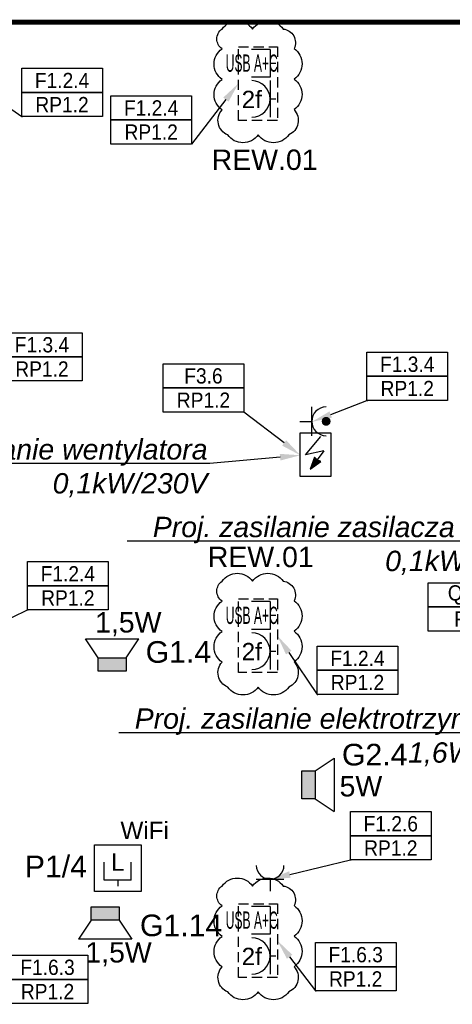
# Model space of a CAD drawing. Header units: millimetres. Extents: x 38232 to 48274, y 14703 to 20376.
# Tile 12 of 23: x 40926 to 41351, y 15299 to 16266. Entities that reach past the tile are written whole.
import ezdxf
from ezdxf import colors
from ezdxf.entities.mleader import LeaderData, LeaderLine
from ezdxf.enums import TextEntityAlignment as Align
from ezdxf.math import Vec2, Vec3

# ---------------------------------------------------------------- set-up
doc = ezdxf.new("R2010")
doc.units = ezdxf.units.MM
doc.linetypes.add('DASHED', pattern=[0.75, 0.5, -0.25])
for name, color, linetype in [('_IE_Adresy_Obwodów', 246, 'Continuous'), ('_IE_Gniazda_230V_IP20', 5, 'Continuous'), ('_IE_Gniazda_230V_IP44', 5, 'Continuous'), ('_IE_Gniazdo_LAN_TV', 5, 'Continuous'), ('_IE_Opisy obwodów', 244, 'Continuous'), ('_IE_Punkt_GPD_PPD', 5, 'Continuous'), ('_IE_Punkty_Zasilania', 5, 'Continuous'), ('_IE_Radiowezel', 200, 'Continuous'), ('_IE_Radiowęzeł okablowanie', 190, 'Continuous'), ('_IE_REW01', 30, 'Continuous'), ('_IE_Strefy oddziaływania rozdzielnic elektrycznych', 240, 'Continuous'), ('_IE_Zestaw_PEL', 5, 'Continuous')]:
    doc.layers.add(name, color=color, linetype=linetype)
doc.styles.add('ARIAL', font='arial.ttf')
doc.styles.get("Standard").update_dxf_attribs({"font": 'ARIAL.TTF'})

# ---------------------------------------------------------------- blocks, each defined once
blk = doc.blocks.new('*U5174')
at = {"layer": '_IE_Gniazda_230V_IP20', "color": 5}
for p, q in [((-13.57, -13.57), (13.57, -13.57)), ((0, -13.57), (0, -25.33))]:
    blk.add_line(p, q, dxfattribs=at)
blk.add_arc((0, 0), 13.57, 180, 0, dxfattribs=at)
at = {"layer": '_IE_Gniazda_230V_IP20', "color": 240, "style": 'ARIAL', "flags": 12}
blk.add_attdef('WYS', text='', height=17, rotation=270, dxfattribs=at).set_placement((0, 59.07), align=Align.MIDDLE)
blk.add_attdef('IL', text='', height=17, dxfattribs=at).set_placement((0, 0), align=Align.MIDDLE)
blk = doc.blocks.new('*U7910')
at = {"layer": '_IE_Gniazdo_LAN_TV', "color": 5}
for p, q in [((-13.4, 7.16), (-13.4, 24.99)), ((13.1, 7.16), (13.1, 24.99)), ((13.1, 7.16), (-13.4, 7.16)), ((0, 7.16), (0, 1.52))]:
    blk.add_line(p, q, dxfattribs=at)
at = {"layer": '_IE_Gniazdo_LAN_TV', "color": 170, "ltscale": 20}
blk.add_lwpolyline([(22.82, -3.83), (-22.82, -3.83), (-22.82, 42.13), (22.82, 42.13)], close=True, dxfattribs=at)
at = {"color": 240, "style": 'ARIAL', "flags": 12}
blk.add_attdef('WIFI', text='', height=17, dxfattribs=at).set_placement((26.3, 56.59), align=Align.MIDDLE)
at = {"layer": '_IE_Gniazdo_LAN_TV', "color": 240, "style": 'ARIAL', "flags": 12}
blk.add_attdef('LAN', text='', height=17, dxfattribs=at).set_placement((0, 24.99), align=Align.MIDDLE)
blk = doc.blocks.new('G$C06D19BF9')
at = {"layer": '_IE_Radiowezel'}
h = blk.add_hatch(color=256, dxfattribs=at)
h.dxf.hatch_style = 1
h.paths.add_polyline_path([(13.09, 13.85), (-0.02, 13.83), (0.02, -13.83), (13.13, -13.82)])
at = {"layer": '_IE_Radiowezel', "ltscale": 0.02}
for p, q in [((13.09, 13.85), (31.75, 26.18)), ((31.75, 26.18), (31.81, -26.1)), ((13.13, -13.82), (31.81, -26.1))]:
    blk.add_line(p, q, dxfattribs=at)
blk.add_lwpolyline([(13.09, 13.85), (13.13, -13.82), (0.02, -13.83), (-0.02, 13.83)], close=True, dxfattribs=at)
blk.add_lwpolyline([(13.09, 13.85), (13.13, -13.82)], dxfattribs=at)
blk = doc.blocks.new('*U7967')
at = {"layer": '_IE_Gniazda_230V_IP44'}
h = blk.add_hatch(color=256, dxfattribs=at)
edge = h.paths.add_edge_path()
edge.add_arc((-18.26, 18.2), 4.34, 0.18053, 360.18053)
for p, q in [((-32.33, 4.04), (-32.42, 32.27)), ((-32.37, 17.61), (-44.13, 17.58))]:
    blk.add_line(p, q, dxfattribs=at)
blk.add_circle((-18.26, 18.2), 3.62, dxfattribs=at)
blk.add_arc((-18.26, 18.2), 14.11, 90.18053, 270.18053, dxfattribs=at)
blk = doc.blocks.new('_punkt_zasilania')
at = {"layer": '_IE_Punkty_Zasilania'}
blk.add_hatch(color=94, dxfattribs=at).paths.add_polyline_path([(9.55, 7.16), (20.02, 14.82), (16.48, 16.55), (13.76, 19.1)])
at = {"layer": '_IE_Punkty_Zasilania', "color": 5}
for p, q in [((0, 42.94), (30.1, 42.94)), ((0, 0), (0, 42.94)), ((30.1, 42.94), (30.1, 0)), ((30.1, 0), (0, 0))]:
    blk.add_line(p, q, dxfattribs=at)
at = {"layer": '_IE_Punkty_Zasilania', "color": 94}
for p, q in [((5.24, 21.47), (20.04, 39.55)), ((22.96, 25.32), (5.24, 21.47)), ((22.96, 25.32), (9.55, 7.16)), ((13.76, 19.1), (9.55, 7.16)), ((9.55, 7.16), (20.02, 14.82)), ((16.48, 16.55), (13.76, 19.1)), ((20.02, 14.82), (16.48, 16.55))]:
    blk.add_line(p, q, dxfattribs=at)
blk = doc.blocks.new('*U42562')
at = {"layer": '_IE_Zestaw_PEL', "color": 230, "linetype": 'DASHED', "ltscale": 20}
for p, q in [((-2.06, 72.48), (36.24, 72.48)), ((-2.06, 0), (-2.06, 72.48)), ((36.24, 72.48), (36.24, 0)), ((36.24, 0), (-2.06, 0))]:
    blk.add_line(p, q, dxfattribs=at)
at = {"layer": '_IE_Zestaw_PEL'}
for p, q in [((29.09, 69.81), (10.71, 69.81)), ((29.09, 69.81), (29.09, 42.51)), ((29.09, 56.31), (34.72, 56.31)), ((29.09, 42.51), (10.71, 42.51)), ((29.09, 39.09), (29.09, 3.09)), ((29.09, 21.09), (34.72, 21.09))]:
    blk.add_line(p, q, dxfattribs=at)
blk.add_arc((11.09, 21.09), 18, 270, 90, dxfattribs=at)
at = {"layer": '_IE_Zestaw_PEL', "color": 240, "style": 'ARIAL', "flags": 12}
for tag, p in [('L5', (11.09, 56.31)), ('G5', (11.09, 21.09))]:
    blk.add_attdef(tag, text='', height=17, dxfattribs=at).set_placement(p, align=Align.MIDDLE)
blk = doc.blocks.new('*U42784')
at = {"layer": '_IE_Adresy_Obwodów', "color": 7}
for points in [[(-792.5, 474.4), (0, 474.4), (0, 237.2), (-792.5, 237.2)], [(-792.5, 237.2), (0, 237.2), (0, 0), (-792.5, 0)]]:
    blk.add_lwpolyline(points, close=True, dxfattribs=at)
at = {"layer": '_IE_Adresy_Obwodów', "width": 0.9, "flags": 12}
for tag, p in [('ADRES', (-396.2, 355.8)), ('ROZDZ', (-396.2, 118.6))]:
    blk.add_attdef(tag, text='', height=150, dxfattribs=at).set_placement(p, align=Align.MIDDLE)
ml = blk.add_multileader_mtext('Standard')
ml.set_content(' ')
ml.set_leader_properties()
ml.build(insert=Vec2(0, 0))
ml.multileader.update_dxf_attribs({"arrow_head_size": 200})
ctx = ml.context
ctx.base_point, ctx.arrow_head_size, ctx.plane_origin = Vec3(-13.6, 0), 200, Vec3(553.5, 71.8)
ctx.text_align_type = 2
notes = []
notes.append((ctx, [(0, (1, 1, 0), (0, 0), (-1, 0), 8, [(0, [(555.5, -424.3), (0, 0)], 0, [])])]))
ctx.mtext.insert, ctx.mtext.alignment, ctx.mtext.flow_direction = Vec3(-10, 2), 3, 5
for ctx, leaders in notes:
    for number, flags, end, landing, length, lines in leaders:
        leader = LeaderData()
        leader.index, (leader.has_last_leader_line, leader.has_dogleg_vector, leader.attachment_direction) = number, flags
        leader.last_leader_point, leader.dogleg_vector, leader.dogleg_length = Vec3(end), Vec3(landing), length
        for number, points, colour, breaks in lines:
            line = LeaderLine()
            line.index, line.vertices, line.color, line.breaks = number, Vec3.list(points), colors.encode_raw_color(colour), breaks
            leader.lines.append(line)
        ctx.leaders.append(leader)
blk = doc.blocks.new('*U36161')
at = {"layer": '_IE_Adresy_Obwodów', "color": 7}
for points in [[(-792.5, 474.4), (0, 474.4), (0, 237.2), (-792.5, 237.2)], [(-792.5, 237.2), (0, 237.2), (0, 0), (-792.5, 0)]]:
    blk.add_lwpolyline(points, close=True, dxfattribs=at)
at = {"layer": '_IE_Adresy_Obwodów', "width": 0.9, "flags": 12}
for tag, p in [('ADRES', (-396.2, 355.8)), ('ROZDZ', (-396.2, 118.6))]:
    blk.add_attdef(tag, text='', height=150, dxfattribs=at).set_placement(p, align=Align.MIDDLE)
ml = blk.add_multileader_mtext('Standard')
ml.set_content(' ')
ml.set_leader_properties()
ml.build(insert=Vec2(0, 0))
ml.multileader.update_dxf_attribs({"arrow_head_size": 200})
ctx = ml.context
ctx.base_point, ctx.arrow_head_size, ctx.plane_origin = Vec3(-13.6, 0), 200, Vec3(553.5, 71.8)
ctx.text_align_type = 2
notes = []
notes.append((ctx, [(0, (1, 1, 0), (0, 0), (-1, 0), 8, [(0, [(760, -265.9), (0, 0)], 0, [])])]))
ctx.mtext.insert, ctx.mtext.alignment, ctx.mtext.flow_direction = Vec3(-10, 2), 3, 5
for ctx, leaders in notes:
    for number, flags, end, landing, length, lines in leaders:
        leader = LeaderData()
        leader.index, (leader.has_last_leader_line, leader.has_dogleg_vector, leader.attachment_direction) = number, flags
        leader.last_leader_point, leader.dogleg_vector, leader.dogleg_length = Vec3(end), Vec3(landing), length
        for number, points, colour, breaks in lines:
            line = LeaderLine()
            line.index, line.vertices, line.color, line.breaks = number, Vec3.list(points), colors.encode_raw_color(colour), breaks
            leader.lines.append(line)
        ctx.leaders.append(leader)
blk = doc.blocks.new('*U36943')
at = {"layer": '_IE_Adresy_Obwodów', "color": 7}
for points in [[(-792.5, 474.4), (0, 474.4), (0, 237.2), (-792.5, 237.2)], [(-792.5, 237.2), (0, 237.2), (0, 0), (-792.5, 0)]]:
    blk.add_lwpolyline(points, close=True, dxfattribs=at)
at = {"layer": '_IE_Adresy_Obwodów', "width": 0.9, "flags": 12}
for tag, p in [('ADRES', (-396.2, 355.8)), ('ROZDZ', (-396.2, 118.6))]:
    blk.add_attdef(tag, text='', height=150, dxfattribs=at).set_placement(p, align=Align.MIDDLE)
ml = blk.add_multileader_mtext('Standard')
ml.set_content(' ')
ml.set_leader_properties()
ml.build(insert=Vec2(0, 0))
ml.multileader.update_dxf_attribs({"arrow_head_size": 200})
ctx = ml.context
ctx.base_point, ctx.arrow_head_size, ctx.plane_origin = Vec3(-784.5, 0), 200, Vec3(-1345.9, 71.8)
notes = []
notes.append((ctx, [(0, (1, 1, 0), (-792.5, 0), (1, 0), 8, [(0, [(-1581.5, -189.9), (-792.5, 0)], 0, [])])]))
ctx.mtext.insert, ctx.mtext.flow_direction = Vec3(-782.5, 2), 5
for ctx, leaders in notes:
    for number, flags, end, landing, length, lines in leaders:
        leader = LeaderData()
        leader.index, (leader.has_last_leader_line, leader.has_dogleg_vector, leader.attachment_direction) = number, flags
        leader.last_leader_point, leader.dogleg_vector, leader.dogleg_length = Vec3(end), Vec3(landing), length
        for number, points, colour, breaks in lines:
            line = LeaderLine()
            line.index, line.vertices, line.color, line.breaks = number, Vec3.list(points), colors.encode_raw_color(colour), breaks
            leader.lines.append(line)
        ctx.leaders.append(leader)
blk = doc.blocks.new('*U42615')
at = {"layer": '_IE_Adresy_Obwodów', "color": 7}
for points in [[(-792.5, 474.4), (0, 474.4), (0, 237.2), (-792.5, 237.2)], [(-792.5, 237.2), (0, 237.2), (0, 0), (-792.5, 0)]]:
    blk.add_lwpolyline(points, close=True, dxfattribs=at)
at = {"layer": '_IE_Adresy_Obwodów', "width": 0.9, "flags": 12}
for tag, p in [('ADRES', (-396.2, 355.8)), ('ROZDZ', (-396.2, 118.6))]:
    blk.add_attdef(tag, text='', height=150, dxfattribs=at).set_placement(p, align=Align.MIDDLE)
ml = blk.add_multileader_mtext('Standard')
ml.set_content(' ')
ml.set_leader_properties()
ml.build(insert=Vec2(0, 0))
ml.multileader.update_dxf_attribs({"arrow_head_size": 200})
ctx = ml.context
ctx.base_point, ctx.arrow_head_size, ctx.plane_origin = Vec3(-784.5, 0), 200, Vec3(-1345.9, 71.8)
notes = []
notes.append((ctx, [(0, (1, 1, 0), (-792.5, 0), (1, 0), 8, [(0, [(-1257.9, 324.5), (-792.5, 0)], 0, [])])]))
ctx.mtext.insert, ctx.mtext.flow_direction = Vec3(-782.5, 2), 5
for ctx, leaders in notes:
    for number, flags, end, landing, length, lines in leaders:
        leader = LeaderData()
        leader.index, (leader.has_last_leader_line, leader.has_dogleg_vector, leader.attachment_direction) = number, flags
        leader.last_leader_point, leader.dogleg_vector, leader.dogleg_length = Vec3(end), Vec3(landing), length
        for number, points, colour, breaks in lines:
            line = LeaderLine()
            line.index, line.vertices, line.color, line.breaks = number, Vec3.list(points), colors.encode_raw_color(colour), breaks
            leader.lines.append(line)
        ctx.leaders.append(leader)
blk = doc.blocks.new('*U42617')
at = {"layer": '_IE_Adresy_Obwodów', "color": 7}
for points in [[(-792.5, 474.4), (0, 474.4), (0, 237.2), (-792.5, 237.2)], [(-792.5, 237.2), (0, 237.2), (0, 0), (-792.5, 0)]]:
    blk.add_lwpolyline(points, close=True, dxfattribs=at)
at = {"layer": '_IE_Adresy_Obwodów', "width": 0.9, "flags": 12}
for tag, p in [('ADRES', (-396.2, 355.8)), ('ROZDZ', (-396.2, 118.6))]:
    blk.add_attdef(tag, text='', height=150, dxfattribs=at).set_placement(p, align=Align.MIDDLE)
ml = blk.add_multileader_mtext('Standard')
ml.set_content(' ')
ml.set_leader_properties()
ml.build(insert=Vec2(0, 0))
ml.multileader.update_dxf_attribs({"arrow_head_size": 200})
ctx = ml.context
ctx.base_point, ctx.arrow_head_size, ctx.plane_origin = Vec3(-784.5, 0), 200, Vec3(-1345.9, 71.8)
notes = []
notes.append((ctx, [(0, (1, 1, 0), (-792.5, 0), (1, 0), 8, [(0, [(-1331.1, 209.4), (-792.5, 0)], 0, [])])]))
ctx.mtext.insert, ctx.mtext.flow_direction = Vec3(-782.5, 2), 5
for ctx, leaders in notes:
    for number, flags, end, landing, length, lines in leaders:
        leader = LeaderData()
        leader.index, (leader.has_last_leader_line, leader.has_dogleg_vector, leader.attachment_direction) = number, flags
        leader.last_leader_point, leader.dogleg_vector, leader.dogleg_length = Vec3(end), Vec3(landing), length
        for number, points, colour, breaks in lines:
            line = LeaderLine()
            line.index, line.vertices, line.color, line.breaks = number, Vec3.list(points), colors.encode_raw_color(colour), breaks
            leader.lines.append(line)
        ctx.leaders.append(leader)
blk = doc.blocks.new('*U42622')
at = {"layer": '_IE_Adresy_Obwodów', "color": 7}
for points in [[(-792.5, 474.4), (0, 474.4), (0, 237.2), (-792.5, 237.2)], [(-792.5, 237.2), (0, 237.2), (0, 0), (-792.5, 0)]]:
    blk.add_lwpolyline(points, close=True, dxfattribs=at)
at = {"layer": '_IE_Adresy_Obwodów', "width": 0.9, "flags": 12}
for tag, p in [('ADRES', (-396.2, 355.8)), ('ROZDZ', (-396.2, 118.6))]:
    blk.add_attdef(tag, text='', height=150, dxfattribs=at).set_placement(p, align=Align.MIDDLE)
ml = blk.add_multileader_mtext('Standard')
ml.set_content(' ')
ml.set_leader_properties()
ml.build(insert=Vec2(0, 0))
ml.multileader.update_dxf_attribs({"arrow_head_size": 200})
ctx = ml.context
ctx.base_point, ctx.arrow_head_size, ctx.plane_origin = Vec3(-784.5, 0), 200, Vec3(-1345.9, 71.8)
notes = []
notes.append((ctx, [(0, (1, 1, 0), (-792.5, 0), (1, 0), 8, [(0, [(-1314.9, -253.9), (-792.5, 0)], 0, [])])]))
ctx.mtext.insert, ctx.mtext.flow_direction = Vec3(-782.5, 2), 5
for ctx, leaders in notes:
    for number, flags, end, landing, length, lines in leaders:
        leader = LeaderData()
        leader.index, (leader.has_last_leader_line, leader.has_dogleg_vector, leader.attachment_direction) = number, flags
        leader.last_leader_point, leader.dogleg_vector, leader.dogleg_length = Vec3(end), Vec3(landing), length
        for number, points, colour, breaks in lines:
            line = LeaderLine()
            line.index, line.vertices, line.color, line.breaks = number, Vec3.list(points), colors.encode_raw_color(colour), breaks
            leader.lines.append(line)
        ctx.leaders.append(leader)
blk = doc.blocks.new('*U42618')
at = {"layer": '_IE_Adresy_Obwodów', "color": 7}
for points in [[(-792.5, 474.4), (0, 474.4), (0, 237.2), (-792.5, 237.2)], [(-792.5, 237.2), (0, 237.2), (0, 0), (-792.5, 0)]]:
    blk.add_lwpolyline(points, close=True, dxfattribs=at)
at = {"layer": '_IE_Adresy_Obwodów', "width": 0.9, "flags": 12}
for tag, p in [('ADRES', (-396.2, 355.8)), ('ROZDZ', (-396.2, 118.6))]:
    blk.add_attdef(tag, text='', height=150, dxfattribs=at).set_placement(p, align=Align.MIDDLE)
ml = blk.add_multileader_mtext('Standard')
ml.set_content(' ')
ml.set_leader_properties()
ml.build(insert=Vec2(0, 0))
ml.multileader.update_dxf_attribs({"arrow_head_size": 200})
ctx = ml.context
ctx.base_point, ctx.arrow_head_size, ctx.plane_origin = Vec3(-13.6, 0), 200, Vec3(553.5, 71.8)
ctx.text_align_type = 2
notes = []
notes.append((ctx, [(0, (1, 1, 0), (0, 0), (-1, 0), 8, [(0, [(460.6, 594.1), (0, 0)], 0, [])])]))
ctx.mtext.insert, ctx.mtext.alignment, ctx.mtext.flow_direction = Vec3(-10, 2), 3, 5
for ctx, leaders in notes:
    for number, flags, end, landing, length, lines in leaders:
        leader = LeaderData()
        leader.index, (leader.has_last_leader_line, leader.has_dogleg_vector, leader.attachment_direction) = number, flags
        leader.last_leader_point, leader.dogleg_vector, leader.dogleg_length = Vec3(end), Vec3(landing), length
        for number, points, colour, breaks in lines:
            line = LeaderLine()
            line.index, line.vertices, line.color, line.breaks = number, Vec3.list(points), colors.encode_raw_color(colour), breaks
            leader.lines.append(line)
        ctx.leaders.append(leader)
blk = doc.blocks.new('*U42922')
at = {"layer": '_IE_Adresy_Obwodów', "color": 7}
for points in [[(-792.5, 474.4), (0, 474.4), (0, 237.2), (-792.5, 237.2)], [(-792.5, 237.2), (0, 237.2), (0, 0), (-792.5, 0)]]:
    blk.add_lwpolyline(points, close=True, dxfattribs=at)
at = {"layer": '_IE_Adresy_Obwodów', "width": 0.9, "flags": 12}
for tag, p in [('ADRES', (-396.2, 355.8)), ('ROZDZ', (-396.2, 118.6))]:
    blk.add_attdef(tag, text='', height=150, dxfattribs=at).set_placement(p, align=Align.MIDDLE)
ml = blk.add_multileader_mtext('Standard')
ml.set_content(' ')
ml.set_leader_properties()
ml.build(insert=Vec2(0, 0))
ml.multileader.update_dxf_attribs({"arrow_head_size": 200})
ctx = ml.context
ctx.base_point, ctx.arrow_head_size, ctx.plane_origin = Vec3(-784.5, 0), 200, Vec3(-1345.9, 71.8)
notes = []
notes.append((ctx, [(0, (1, 1, 0), (-792.5, 0), (1, 0), 8, [(0, [(-1333.9, -210.7), (-792.5, 0)], 0, [])])]))
ctx.mtext.insert, ctx.mtext.flow_direction = Vec3(-782.5, 2), 5
for ctx, leaders in notes:
    for number, flags, end, landing, length, lines in leaders:
        leader = LeaderData()
        leader.index, (leader.has_last_leader_line, leader.has_dogleg_vector, leader.attachment_direction) = number, flags
        leader.last_leader_point, leader.dogleg_vector, leader.dogleg_length = Vec3(end), Vec3(landing), length
        for number, points, colour, breaks in lines:
            line = LeaderLine()
            line.index, line.vertices, line.color, line.breaks = number, Vec3.list(points), colors.encode_raw_color(colour), breaks
            leader.lines.append(line)
        ctx.leaders.append(leader)
blk = doc.blocks.new('*U36957')
at = {"layer": '_IE_Adresy_Obwodów', "color": 7}
for points in [[(-792.5, 474.4), (0, 474.4), (0, 237.2), (-792.5, 237.2)], [(-792.5, 237.2), (0, 237.2), (0, 0), (-792.5, 0)]]:
    blk.add_lwpolyline(points, close=True, dxfattribs=at)
at = {"layer": '_IE_Adresy_Obwodów', "width": 0.9, "flags": 12}
for tag, p in [('ADRES', (-396.2, 355.8)), ('ROZDZ', (-396.2, 118.6))]:
    blk.add_attdef(tag, text='', height=150, dxfattribs=at).set_placement(p, align=Align.MIDDLE)
ml = blk.add_multileader_mtext('Standard')
ml.set_content(' ')
ml.set_leader_properties()
ml.build(insert=Vec2(0, 0))
ml.multileader.update_dxf_attribs({"arrow_head_size": 200})
ctx = ml.context
ctx.base_point, ctx.arrow_head_size, ctx.plane_origin = Vec3(-784.5, 0), 200, Vec3(-1345.9, 71.8)
notes = []
notes.append((ctx, [(0, (1, 1, 0), (-792.5, 0), (1, 0), 8, [(0, [(-1183.2, 576.9), (-792.5, 0)], 0, [])])]))
ctx.mtext.insert, ctx.mtext.flow_direction = Vec3(-782.5, 2), 5
for ctx, leaders in notes:
    for number, flags, end, landing, length, lines in leaders:
        leader = LeaderData()
        leader.index, (leader.has_last_leader_line, leader.has_dogleg_vector, leader.attachment_direction) = number, flags
        leader.last_leader_point, leader.dogleg_vector, leader.dogleg_length = Vec3(end), Vec3(landing), length
        for number, points, colour, breaks in lines:
            line = LeaderLine()
            line.index, line.vertices, line.color, line.breaks = number, Vec3.list(points), colors.encode_raw_color(colour), breaks
            leader.lines.append(line)
        ctx.leaders.append(leader)
blk = doc.blocks.new('*U42650')
at = {"layer": '_IE_Adresy_Obwodów', "color": 7}
for points in [[(-792.5, 474.4), (0, 474.4), (0, 237.2), (-792.5, 237.2)], [(-792.5, 237.2), (0, 237.2), (0, 0), (-792.5, 0)]]:
    blk.add_lwpolyline(points, close=True, dxfattribs=at)
at = {"layer": '_IE_Adresy_Obwodów', "width": 0.9, "flags": 12}
for tag, p in [('ADRES', (-396.2, 355.8)), ('ROZDZ', (-396.2, 118.6))]:
    blk.add_attdef(tag, text='', height=150, dxfattribs=at).set_placement(p, align=Align.MIDDLE)
ml = blk.add_multileader_mtext('Standard')
ml.set_content(' ')
ml.set_leader_properties()
ml.build(insert=Vec2(0, 0))
ml.multileader.update_dxf_attribs({"arrow_head_size": 200})
ctx = ml.context
ctx.base_point, ctx.arrow_head_size, ctx.plane_origin = Vec3(-784.5, 0), 200, Vec3(-1345.9, 71.8)
notes = []
notes.append((ctx, [(0, (1, 1, 0), (-792.5, 0), (1, 0), 8, [(0, [(-1115.3, 618.3), (-792.5, 0)], 0, [])])]))
ctx.mtext.insert, ctx.mtext.flow_direction = Vec3(-782.5, 2), 5
for ctx, leaders in notes:
    for number, flags, end, landing, length, lines in leaders:
        leader = LeaderData()
        leader.index, (leader.has_last_leader_line, leader.has_dogleg_vector, leader.attachment_direction) = number, flags
        leader.last_leader_point, leader.dogleg_vector, leader.dogleg_length = Vec3(end), Vec3(landing), length
        for number, points, colour, breaks in lines:
            line = LeaderLine()
            line.index, line.vertices, line.color, line.breaks = number, Vec3.list(points), colors.encode_raw_color(colour), breaks
            leader.lines.append(line)
        ctx.leaders.append(leader)
blk = doc.blocks.new('*U36965')
at = {"layer": '_IE_Adresy_Obwodów', "color": 7}
for points in [[(-792.5, 474.4), (0, 474.4), (0, 237.2), (-792.5, 237.2)], [(-792.5, 237.2), (0, 237.2), (0, 0), (-792.5, 0)]]:
    blk.add_lwpolyline(points, close=True, dxfattribs=at)
at = {"layer": '_IE_Adresy_Obwodów', "width": 0.9, "flags": 12}
for tag, p in [('ADRES', (-396.2, 355.8)), ('ROZDZ', (-396.2, 118.6))]:
    blk.add_attdef(tag, text='', height=150, dxfattribs=at).set_placement(p, align=Align.MIDDLE)
ml = blk.add_multileader_mtext('Standard')
ml.set_content(' ')
ml.set_leader_properties()
ml.build(insert=Vec2(0, 0))
ml.multileader.update_dxf_attribs({"arrow_head_size": 200})
ctx = ml.context
ctx.base_point, ctx.arrow_head_size, ctx.plane_origin = Vec3(-784.5, 0), 200, Vec3(-1345.9, 71.8)
notes = []
notes.append((ctx, [(0, (1, 1, 0), (-792.5, 0), (1, 0), 8, [(0, [(-1165.6, 494.4), (-792.5, 0)], 0, [])])]))
ctx.mtext.insert, ctx.mtext.flow_direction = Vec3(-782.5, 2), 5
for ctx, leaders in notes:
    for number, flags, end, landing, length, lines in leaders:
        leader = LeaderData()
        leader.index, (leader.has_last_leader_line, leader.has_dogleg_vector, leader.attachment_direction) = number, flags
        leader.last_leader_point, leader.dogleg_vector, leader.dogleg_length = Vec3(end), Vec3(landing), length
        for number, points, colour, breaks in lines:
            line = LeaderLine()
            line.index, line.vertices, line.color, line.breaks = number, Vec3.list(points), colors.encode_raw_color(colour), breaks
            leader.lines.append(line)
        ctx.leaders.append(leader)

msp = doc.modelspace()

# ---------------------------------------------------------------- linework, layer by layer
at = {"layer": '_IE_REW01'}
for points in [[(41124.97, 16257.14, -0.5206), (41154.97, 16257.14, -0.5206), (41184.97, 16257.14, -0.5206), (41195.75, 16237.92, -0.5206), (41195.75, 16207.92, -0.5206), (41195.75, 16177.92, -0.5206), (41190.49, 16153.18, -0.5206), (41160.49, 16153.18, -0.5206), (41130.49, 16153.18, -0.5206), (41124.97, 16177.67, -0.5206), (41124.97, 16207.67, -0.5206), (41124.97, 16237.67, -0.5206), (41124.97, 16257.14, -0.5206)], [(41124.97, 15714.63, -0.5206), (41154.97, 15714.63, -0.5206), (41184.97, 15714.63, -0.5206), (41195.75, 15695.4, -0.5206), (41195.75, 15665.4, -0.5206), (41195.75, 15635.4, -0.5206), (41190.49, 15610.66, -0.5206), (41160.49, 15610.66, -0.5206), (41130.49, 15610.66, -0.5206), (41124.97, 15635.15, -0.5206), (41124.97, 15665.15, -0.5206), (41124.97, 15695.15, -0.5206), (41124.97, 15714.63, -0.5206)], [(41124.97, 15415.14, -0.5206), (41154.97, 15415.14, -0.5206), (41184.97, 15415.14, -0.5206), (41195.75, 15395.92, -0.5206), (41195.75, 15365.92, -0.5206), (41195.75, 15335.92, -0.5206), (41190.49, 15311.18, -0.5206), (41160.49, 15311.18, -0.5206), (41130.49, 15311.18, -0.5206), (41124.97, 15335.67, -0.5206), (41124.97, 15365.67, -0.5206), (41124.97, 15395.67, -0.5206), (41124.97, 15415.14, -0.5206)]]:
    msp.add_lwpolyline(points, format="xyb", close=True, dxfattribs=at)
at = {"layer": '_IE_Strefy oddziaływania rozdzielnic elektrycznych', "linetype": 'DASHED', "ltscale": 10, "const_width": 5}
msp.add_lwpolyline([(38272.3, 16263.81), (44122.3, 16263.81), (44122.3, 14740.81), (38272.3, 14740.81)], close=True, dxfattribs=at)

# ---------------------------------------------------------------- block references
for p, rotation in [((41017.04, 15626.23), 90), ((41010.2, 15394.72), 270)]:
    msp.add_blockref('G$C06D19BF9', p, dxfattribs=dict(rotation=rotation))
msp.add_blockref('G$C06D19BF9', (41203.29, 15514.62))
at = {"layer": '_IE_Adresy_Obwodów', "xscale": 0.1, "yscale": 0.1, "zscale": 0.1}
for name, p, values in [('*U42615', (41007.39, 16171.11), {'ADRES': 'F1.2.4', 'ROZDZ': 'RP1.2'}), ('*U42618', (41094.94, 16144.16), {'ADRES': 'F1.2.4', 'ROZDZ': 'RP1.2'}), ('*U42617', (40987.67, 15911.36), {'ADRES': 'F1.3.4', 'ROZDZ': 'RP1.2'}), ('*U42922', (41346.49, 15892.22), {'ADRES': 'F1.3.4', 'ROZDZ': 'RP1.2'}), ('*U42784', (41146.32, 15880.77), {'ADRES': 'F3.6', 'ROZDZ': 'RP1.2'}), ('*U42622', (41013.09, 15686.44), {'ADRES': 'F1.2.4', 'ROZDZ': 'RP1.2'}), ('*U36161', (41406.81, 15665.6), {'ADRES': 'Q0.5', 'ROZDZ': 'RG'}), ('*U36957', (41297.62, 15603.36), {'ADRES': 'F1.2.4', 'ROZDZ': 'RP1.2'}), ('*U36943', (41330.36, 15440.77), {'ADRES': 'F1.2.6', 'ROZDZ': 'RP1.2'}), ('*U42650', (40993.13, 15299.73), {'ADRES': 'F1.6.3', 'ROZDZ': 'RP1.2'}), ('*U36965', (41295.86, 15312.13), {'ADRES': 'F1.6.3', 'ROZDZ': 'RP1.2'})]:
    msp.add_blockref(name, p, dxfattribs=at).add_auto_attribs(values)
at = {"layer": '_IE_Gniazda_230V_IP20'}
msp.add_blockref('*U5174', (41172.21, 15435.36, 250), dxfattribs=at)
at = {"layer": '_IE_Gniazda_230V_IP44', "rotation": 359.8194695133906}
msp.add_blockref('*U7967', (41245.41, 15853.44), dxfattribs=at)
at = {"layer": '_IE_Gniazdo_LAN_TV'}
msp.add_blockref('*U7910', (41022.65, 15413.64), dxfattribs=at).add_auto_attribs({'LAN': 'L', 'WIFI': 'WiFi'})
at = {"layer": '_IE_Punkty_Zasilania'}
msp.add_blockref('_punkt_zasilania', (41201.87, 15817.4), dxfattribs=at)
at = {"layer": '_IE_Zestaw_PEL'}
ref = msp.add_blockref('*U42562', (41143.06, 16167.32), dxfattribs=at)
ref.add_attrib('L5', 'USB A+C', dxfattribs={"color": 240, "height": 17, "style": 'ARIAL', "width": 0.5, "flags": 12}).set_placement((41154.14, 16223.64), align=Align.MIDDLE)
ref.add_attrib('G5', '2f', dxfattribs={"color": 240, "height": 17, "style": 'ARIAL', "flags": 12}).set_placement((41154.14, 16188.42), align=Align.MIDDLE)
ref = msp.add_blockref('*U42562', (41143.06, 15624.81), dxfattribs=at)
ref.add_attrib('L5', 'USB A+C', dxfattribs={"color": 240, "height": 17, "style": 'ARIAL', "width": 0.5, "flags": 12}).set_placement((41154.14, 15681.12), align=Align.MIDDLE)
ref.add_attrib('G5', '2f', dxfattribs={"color": 240, "height": 17, "style": 'ARIAL', "flags": 12}).set_placement((41154.14, 15645.9), align=Align.MIDDLE)
ref = msp.add_blockref('*U42562', (41143.06, 15325.32), dxfattribs=at)
ref.add_attrib('L5', 'USB A+C', dxfattribs={"color": 240, "height": 17, "style": 'ARIAL', "width": 0.5, "flags": 12}).set_placement((41154.14, 15381.64), align=Align.MIDDLE)
ref.add_attrib('G5', '2f', dxfattribs={"color": 240, "height": 17, "style": 'ARIAL', "flags": 12}).set_placement((41154.14, 15346.42), align=Align.MIDDLE)

# ---------------------------------------------------------------- texts
at = {"layer": '_IE_Punkt_GPD_PPD', "insert": (40931.2, 15445.05), "char_height": 17, "width": 908.1112, "attachment_point": 1}
msp.add_mtext('{\\H1.25x;P1/4}', dxfattribs=at)
at = {"layer": '_IE_Radiowezel', "char_height": 20, "width": 103.8917, "attachment_point": 1, "style": 'ARIAL'}
for s, insert in [('1,5W', (41000.25, 15684.22)), ('5W', (41240.44, 15523.16)), ('1,5W', (40990.7, 15359.99))]:
    msp.add_mtext(s, dxfattribs=dict(at, insert=insert))
at = {"layer": '_IE_Radiowęzeł okablowanie', "char_height": 17, "width": 908.1112, "attachment_point": 1}
for s, insert in [('{\\H1.25x;G1.4}', (41049.93, 15655.74)), ('{\\H1.25x;G2.4}', (41242.73, 15554.86)), ('{\\H1.25x;G1.14}', (41044.31, 15387.11))]:
    msp.add_mtext(s, dxfattribs=dict(at, insert=insert))
at = {"layer": '_IE_REW01', "char_height": 20, "width": 190.5972, "attachment_point": 1}
for insert in [(41114.79, 16138.69), (41111, 15748.47)]:
    msp.add_mtext('REW.01', dxfattribs=dict(at, insert=insert))

# ---------------------------------------------------------------- leaders
at = {"layer": '_IE_Opisy obwodów'}
ml = msp.add_multileader_mtext('Standard', dxfattribs=at)
ml.set_content('{\\fArial|b0|i1|c238|p34;Proj. zasilanie wentylatora \\P0,1kW/230V}', color=256)
ml.set_leader_properties()
ml.build(insert=Vec2(0, 0))
ml.multileader.update_dxf_attribs({"text_left_attachment_type": 6, "text_right_attachment_type": 6, "dogleg_length": 0.36, "arrow_head_size": 20})
ctx = ml.context
ctx.base_point, ctx.char_height, ctx.arrow_head_size, ctx.plane_origin = Vec3(40786.19, 15830.12), 20, 20, Vec3(41337.55, 15439.27)
ctx.left_attachment, ctx.right_attachment, ctx.text_align_type = 6, 6, 2
notes = []
notes.append((ctx, [(0, (1, 1, 0), (41113.09, 15830.12), (-1, 0), 0.36, [(0, [(41201.87, 15838.34), (41113.09, 15830.12)], 0, [])])]))
ctx.mtext.insert, ctx.mtext.alignment, ctx.mtext.flow_direction = Vec3(41110.73, 15854.16), 3, 5
ml = msp.add_multileader_mtext('Standard', dxfattribs=at)
ml.set_content('{\\fArial|b0|i1|c238|p34;Proj. zasilanie zasilacza p.poż. \\P0,1kW/230V}', color=256)
ml.set_leader_properties()
ml.build(insert=Vec2(0, 0))
ml.multileader.update_dxf_attribs({"text_left_attachment_type": 6, "text_right_attachment_type": 6, "dogleg_length": 0.36, "arrow_head_size": 20})
ctx = ml.context
ctx.base_point, ctx.char_height, ctx.arrow_head_size, ctx.plane_origin = Vec3(41058.87, 15753.86), 20, 20, Vec3(41577.2, 15057.79)
ctx.left_attachment, ctx.right_attachment, ctx.text_align_type = 6, 6, 2
notes.append((ctx, [(0, (1, 1, 0), (41439.73, 15753.86), (-1, 0), 0.36, [(0, [(41482.81, 15639.01), (41439.73, 15753.86)], 0, [])])]))
ctx.mtext.insert, ctx.mtext.alignment, ctx.mtext.flow_direction = Vec3(41437.37, 15777.9), 3, 5
ml = msp.add_multileader_mtext('Standard', dxfattribs=at)
ml.set_content('{\\fArial|b0|i1|c238|p34;Proj. zasilanie elektrotrzymaczy\\P1,6W/24V}', color=256)
ml.set_leader_properties()
ml.build(insert=Vec2(0, 0))
ml.multileader.update_dxf_attribs({"text_left_attachment_type": 6, "text_right_attachment_type": 6, "dogleg_length": 0.36, "arrow_head_size": 20})
ctx = ml.context
ctx.base_point, ctx.char_height, ctx.arrow_head_size, ctx.plane_origin = Vec3(41036.63, 15565.61), 20, 20, Vec3(41652.2, 15059.69)
ctx.left_attachment, ctx.right_attachment, ctx.text_align_type = 6, 6, 2
notes.append((ctx, [(1, (1, 1, 0), (41432.78, 15565.61), (-1, 0), 0.36, [(0, [(41560.34, 15410.96), (41432.78, 15565.61), (41557.09, 15588.47), (41432.78, 15565.61)], 0, [])])]))
ctx.mtext.insert, ctx.mtext.alignment, ctx.mtext.flow_direction = Vec3(41430.42, 15589.65), 3, 5
for ctx, leaders in notes:
    for number, flags, end, landing, length, lines in leaders:
        leader = LeaderData()
        leader.index, (leader.has_last_leader_line, leader.has_dogleg_vector, leader.attachment_direction) = number, flags
        leader.last_leader_point, leader.dogleg_vector, leader.dogleg_length = Vec3(end), Vec3(landing), length
        for number, points, colour, breaks in lines:
            line = LeaderLine()
            line.index, line.vertices, line.color, line.breaks = number, Vec3.list(points), colors.encode_raw_color(colour), breaks
            leader.lines.append(line)
        ctx.leaders.append(leader)

doc.saveas('drawing.dxf')
